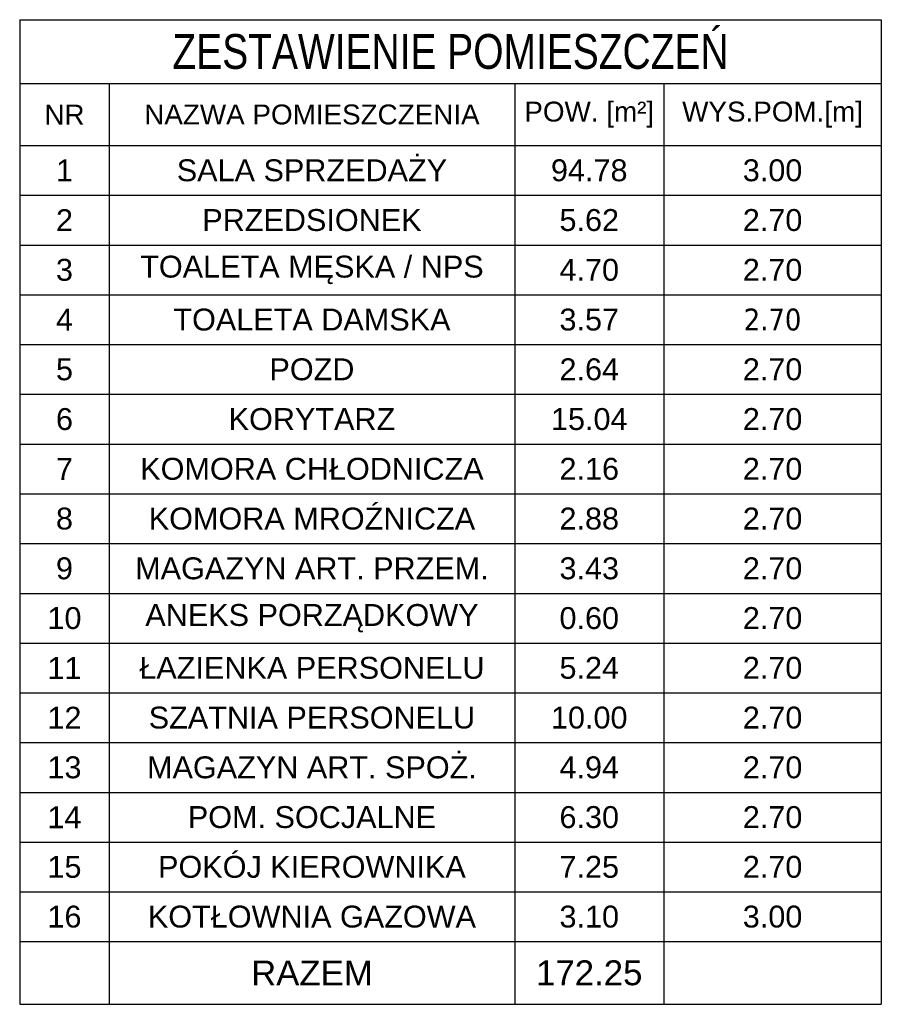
# Model space of a CAD drawing. Header units: centimetres. Extents: x 4120 to 19220, y -7417 to 180.
# Tile 81 of 223: x 10403 to 11009, y -5189 to -4497. Entities that reach past the tile are written whole.
import ezdxf

# ---------------------------------------------------------------- set-up
doc = ezdxf.new("R2010")
doc.units = ezdxf.units.CM
doc.layers.add('A_Tabele pomieszczeń', color=7, linetype='Continuous')
doc.styles.get("Standard").update_dxf_attribs({"font": 'arial.ttf'})
doc.styles.add('Tahoma', font='tahoma.ttf')

# ---------------------------------------------------------------- blocks, each defined once
blk = doc.blocks.new('*T2003')
at = {"layer": 'A_Tabele pomieszczeń', "color": 0, "lineweight": -2, "ltscale": 2}
for p, q in [((0, 0), (605.7, 0)), ((0, 0), (0, -692.65)), ((605.7, 0), (605.7, -692.65)), ((0, -45), (605.7, -45)), ((62.92, -45), (62.92, -692.65)), ((347.96, -45), (347.96, -692.65)), ((452.83, -45), (452.83, -692.65)), ((0, -88.55), (347.96, -88.55)), ((0, -123.55), (605.7, -123.55)), ((0, -158.55), (605.7, -158.55)), ((0, -193.55), (605.7, -193.55)), ((0, -228.55), (605.7, -228.55)), ((0, -263.55), (605.7, -263.55)), ((0, -298.55), (605.7, -298.55)), ((0, -333.55), (605.7, -333.55)), ((0, -368.55), (605.7, -368.55)), ((0, -403.55), (605.7, -403.55)), ((0, -438.55), (605.7, -438.55)), ((0, -473.55), (605.7, -473.55)), ((0, -508.55), (605.7, -508.55)), ((0, -543.55), (605.7, -543.55)), ((0, -578.55), (605.7, -578.55)), ((0, -613.55), (605.7, -613.55)), ((0, -648.55), (605.7, -648.55)), ((0, -692.65), (605.7, -692.65))]:
    blk.add_line(p, q, dxfattribs=at)
at = {"layer": 'A_Tabele pomieszczeń', "color": 0, "linetype": 'ByBlock', "lineweight": -2, "ltscale": 2}
blk.add_line((347.96, -88.55), (605.7, -88.55), dxfattribs=at)
at = {"layer": 'A_Tabele pomieszczeń', "color": 0, "ltscale": 2, "attachment_point": 5}
for s, insert, char_height, width in [('\\fArial|b0|i0|c238;\\W0.8;ZESTAWIENIE POMIESZCZEŃ', (302.85, -22.5), 24.5, 603.5983), ('NR', (31.46, -66.77), 14, 60.8248), ('\\C256;NAZWA POMIESZCZENIA\\P', (205.44, -66.77), 14, 282.9337), ('\\C256;POW. [m²]', (400.39, -66.77), 14, 102.7699), ('WYS.POM.[m]', (529.26, -66.77), 14, 150.7699), ('1', (31.46, -106.05), 15.4, 60.8248), ('SALA SPRZEDAŻY', (205.44, -106.05), 15.4, 282.9337), ('94.78', (400.39, -106.05), 15.4, 102.7699), ('3.00', (529.26, -106.05), 15.4, 150.7699), ('2', (31.46, -141.05), 15.4, 60.8248), ('PRZEDSIONEK', (205.44, -141.05), 15.4, 282.9337), ('5.62', (400.39, -141.05), 15.4, 102.7699), ('2.70', (529.26, -141.05), 15.4, 150.7699), ('3', (31.46, -176.05), 15.4, 60.8248), ('TOALETA MĘSKA / NPS', (205.44, -176.05), 15.4, 282.9337), ('4.70', (400.39, -176.05), 15.4, 102.7699), ('2.70', (529.26, -176.05), 15.4, 150.7699), ('4', (31.46, -211.05), 15.4, 60.8248), ('\\fArial|b0|i0;TOALETA DAMSKA', (205.44, -211.05), 15.4, 282.9337), ('5', (31.46, -246.05), 15.4, 60.8248), ('POZD', (205.44, -246.05), 15.4, 282.9337), ('2.64', (400.39, -246.05), 15.4, 102.7699), ('2.70', (529.26, -246.05), 15.4, 150.7699), ('6', (31.46, -281.05), 15.4, 60.8248), ('KORYTARZ', (205.44, -281.05), 15.4, 282.9337), ('15.04', (400.39, -281.05), 15.4, 102.7699), ('2.70', (529.26, -281.05), 15.4, 150.7699), ('KOMORA CHŁODNICZA', (205.44, -316.05), 15.4, 282.9337), ('7', (31.46, -316.05), 15.4, 60.8248), ('2.16', (400.39, -316.05), 15.4, 102.7699), ('2.70', (529.26, -316.05), 15.4, 150.7699), ('KOMORA MROŹNICZA', (205.44, -351.05), 15.4, 282.9337), ('8', (31.46, -351.05), 15.4, 60.8248), ('2.88', (400.39, -351.05), 15.4, 102.7699), ('2.70', (529.26, -351.05), 15.4, 150.7699), ('9', (31.46, -386.05), 15.4, 60.8248), ('MAGAZYN ART. PRZEM.', (205.44, -386.05), 15.4, 282.9337), ('3.43', (400.39, -386.05), 15.4, 102.7699), ('2.70', (529.26, -386.05), 15.4, 150.7699), ('ANEKS PORZĄDKOWY', (205.44, -421.05), 15.4, 282.9337), ('10', (31.46, -421.05), 15.4, 60.8248), ('0.60', (400.39, -421.05), 15.4, 102.7699), ('2.70', (529.26, -421.05), 15.4, 150.7699), ('ŁAZIENKA PERSONELU', (205.44, -456.05), 15.4, 282.9337), ('11', (31.46, -456.05), 15.4, 60.8248), ('5.24', (400.39, -456.05), 15.4, 102.7699), ('2.70', (529.26, -456.05), 15.4, 150.7699), ('12', (31.46, -491.05), 15.4, 60.8248), ('SZATNIA PERSONELU', (205.44, -491.05), 15.4, 282.9337), ('10.00', (400.39, -491.05), 15.4, 102.7699), ('2.70', (529.26, -491.05), 15.4, 150.7699), ('13', (31.46, -526.05), 15.4, 60.8248), ('MAGAZYN ART. SPOŻ.', (205.44, -526.05), 15.4, 282.9337), ('4.94', (400.39, -526.05), 15.4, 102.7699), ('2.70', (529.26, -526.05), 15.4, 150.7699), ('14', (31.46, -561.05), 15.4, 60.8248), ('POM. SOCJALNE', (205.44, -561.05), 15.4, 282.9337), ('6.30', (400.39, -561.05), 15.4, 102.7699), ('2.70', (529.26, -561.05), 15.4, 150.7699), ('POKÓJ KIEROWNIKA', (205.44, -596.05), 15.4, 282.9337), ('15', (31.46, -596.05), 15.4, 60.8248), ('7.25', (400.39, -596.05), 15.4, 102.7699), ('2.70', (529.26, -596.05), 15.4, 150.7699), ('16', (31.46, -631.05), 15.4, 60.8248), ('KOTŁOWNIA GAZOWA', (205.44, -631.05), 15.4, 282.9337), ('3.10', (400.39, -631.05), 15.4, 102.7699), ('3.00', (529.26, -631.05), 15.4, 150.7699), ('RAZEM', (205.44, -670.6), 17.5, 282.9337), ('172.25', (400.39, -670.6), 17.5, 102.7699)]:
    blk.add_mtext(s, dxfattribs=dict(at, insert=insert, char_height=char_height, width=width))
at = {"layer": 'A_Tabele pomieszczeń', "color": 0, "ltscale": 2, "char_height": 15.4, "attachment_point": 5, "style": 'Tahoma'}
for s, insert, width in [('\\fArial|b0|i0;3.57', (400.39, -211.05), 102.7699), ('2.70', (529.26, -211.05), 150.7699)]:
    blk.add_mtext(s, dxfattribs=dict(at, insert=insert, width=width))

msp = doc.modelspace()

# ---------------------------------------------------------------- block references
msp.add_blockref('*T2003', (10403.08, -4496.51))

doc.saveas('drawing.dxf')
